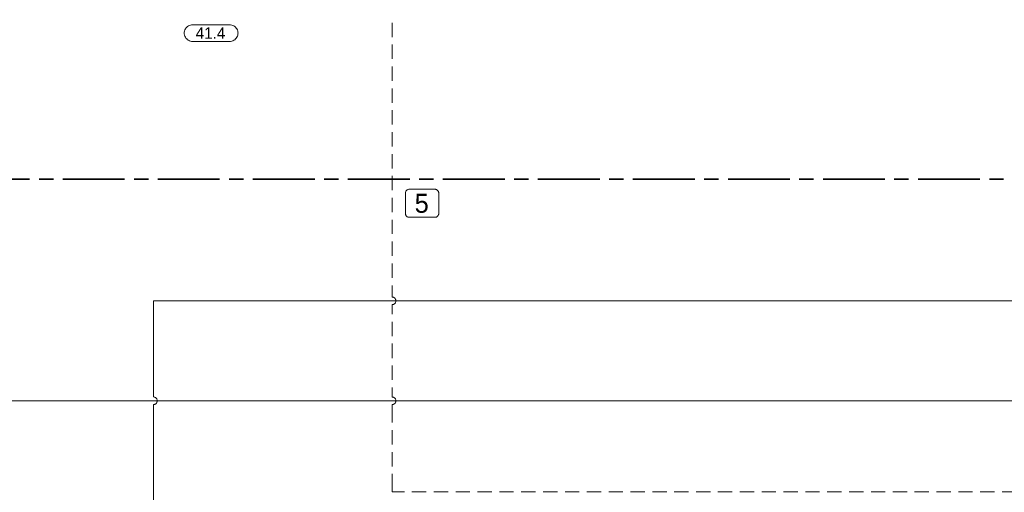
# Model space of a CAD drawing. Header units: millimetres. Extents: x 0 to 138, y 0 to 47.
# Tile 100 of 165: x 27.73 to 35.89, y 22.42 to 26.33. Entities that reach past the tile are written whole.
import ezdxf

# ---------------------------------------------------------------- set-up
doc = ezdxf.new("R2010")
doc.units = ezdxf.units.MM
doc.layers.add('PDF_Geomertry', color=7, linetype='Continuous')
doc.layers.add('PDF_Text', color=7, linetype='Continuous')
doc.styles.add('PDF Arial', font='txt')

msp = doc.modelspace()

# ---------------------------------------------------------------- linework, layer by layer
at = {"layer": 'PDF_Geomertry', "lineweight": 15}
for points in [[(43.1285, 22.4576), (43.1285, 23.1804), (19.139, 23.1804), (19.139, 27.7701), (19.1701, 27.7624), (19.1071, 27.7465), (19.1701, 27.7304), (19.1071, 27.7151), (19.1701, 27.6993), (19.1071, 27.6832), (19.139, 27.6757)], [(28.8424, 23.2124), (28.8424, 24.0076), (40.0951, 24.0076), (40.0951, 26.7735)], [(30.8196, 26.191), (30.8196, 26.309)], [(30.8196, 26.0096), (30.8196, 26.1276)], [(30.8196, 25.8285), (30.8196, 25.9465)], [(30.8196, 25.6471), (30.8196, 25.7651)], [(30.8196, 25.466), (30.8196, 25.5846)], [(30.8196, 25.2854), (30.8196, 25.4035)], [(30.8196, 25.104), (30.8196, 25.2221)], [(30.8196, 24.9229), (30.8196, 25.041)], [(30.8196, 24.7415), (30.8196, 24.8596)], [(30.8196, 24.561), (30.8196, 24.679)], [(30.8196, 24.3799), (30.8196, 24.4979)], [(30.8196, 24.1985), (30.8196, 24.3165)], [(30.8196, 24.0388), (30.8196, 24.1354)], [(30.8196, 23.8971), (30.8196, 23.9757), (30.8237, 23.9763), (30.8271, 23.9771), (30.8313, 23.9785), (30.8349, 23.9804), (30.8382, 23.9826), (30.8418, 23.9854), (30.8446, 23.9882), (30.8465, 23.9915), (30.8487, 23.9951), (30.8493, 23.9993), (30.8507, 24.0035), (30.8507, 24.0076), (30.8507, 24.0118), (30.8493, 24.0151), (30.8487, 24.0193), (30.8465, 24.0229), (30.8446, 24.0263), (30.8418, 24.0299), (30.8382, 24.0326), (30.8349, 24.0346), (30.8313, 24.0368), (30.8271, 24.0374), (30.8237, 24.0388), (30.8196, 24.0388), (30.8237, 24.0388), (30.8271, 24.0374), (30.8313, 24.0368), (30.8349, 24.0346), (30.8382, 24.0326), (30.8418, 24.0299), (30.8446, 24.0263), (30.8465, 24.0229), (30.8487, 24.0193), (30.8493, 24.0151), (30.8507, 24.0118), (30.8507, 24.0076), (30.8507, 24.0035), (30.8493, 23.9993), (30.8487, 23.9951), (30.8465, 23.9915), (30.8446, 23.9882), (30.8418, 23.9854), (30.8382, 23.9826), (30.8349, 23.9804), (30.8313, 23.9785), (30.8271, 23.9771), (30.8237, 23.9763), (30.8196, 23.9757)], [(30.8196, 23.716), (30.8196, 23.834)], [(30.8196, 23.5346), (30.8196, 23.6535)], [(30.8196, 23.354), (30.8196, 23.4721)], [(30.8196, 23.2124), (30.8196, 23.291)], [(28.8424, 22.2063), (28.8424, 23.1493), (28.8465, 23.1493), (28.8501, 23.1507), (28.8543, 23.1513), (28.8576, 23.1535), (28.8613, 23.1554), (28.8646, 23.1582), (28.8674, 23.1618), (28.8696, 23.1651), (28.871, 23.1688), (28.8724, 23.1729), (28.8737, 23.1763), (28.8737, 23.1804), (28.8737, 23.1846), (28.8724, 23.1888), (28.871, 23.1929), (28.8696, 23.1965), (28.8674, 23.1999), (28.8646, 23.2026), (28.8613, 23.2054), (28.8576, 23.2082), (28.8543, 23.2096), (28.8501, 23.211), (28.8465, 23.2118), (28.8424, 23.2124), (28.8465, 23.2118), (28.8501, 23.211), (28.8543, 23.2096), (28.8576, 23.2082), (28.8613, 23.2054), (28.8646, 23.2026), (28.8674, 23.1999), (28.8696, 23.1965), (28.871, 23.1929), (28.8724, 23.1888), (28.8737, 23.1846), (28.8737, 23.1804), (28.8737, 23.1763), (28.8724, 23.1729), (28.871, 23.1688), (28.8696, 23.1651), (28.8674, 23.1618), (28.8646, 23.1582), (28.8613, 23.1554), (28.8576, 23.1535), (28.8543, 23.1513), (28.8501, 23.1507), (28.8465, 23.1493), (28.8424, 23.1493)], [(30.8196, 23.0007), (30.8196, 23.1493), (30.8237, 23.1493), (30.8271, 23.1507), (30.8313, 23.1513), (30.8349, 23.1535), (30.8382, 23.1554), (30.8418, 23.1582), (30.8446, 23.1618), (30.8465, 23.1651), (30.8487, 23.1688), (30.8493, 23.1729), (30.8507, 23.1763), (30.8507, 23.1804), (30.8507, 23.1846), (30.8493, 23.1888), (30.8487, 23.1929), (30.8465, 23.1965), (30.8446, 23.1999), (30.8418, 23.2026), (30.8382, 23.2054), (30.8349, 23.2082), (30.8313, 23.2096), (30.8271, 23.211), (30.8237, 23.2118), (30.8196, 23.2124), (30.8237, 23.2118), (30.8271, 23.211), (30.8313, 23.2096), (30.8349, 23.2082), (30.8382, 23.2054), (30.8418, 23.2026), (30.8446, 23.1999), (30.8465, 23.1965), (30.8487, 23.1929), (30.8493, 23.1888), (30.8507, 23.1846), (30.8507, 23.1804), (30.8507, 23.1763), (30.8493, 23.1729), (30.8487, 23.1688), (30.8465, 23.1651), (30.8446, 23.1618), (30.8418, 23.1582), (30.8382, 23.1554), (30.8349, 23.1535), (30.8313, 23.1513), (30.8271, 23.1507), (30.8237, 23.1493), (30.8196, 23.1493)], [(30.8196, 22.8193), (30.8196, 22.9374)], [(30.8196, 22.6382), (30.8196, 22.7563)], [(30.9215, 22.4263), (30.8196, 22.4263), (30.8196, 22.5749)], [(31.1021, 22.4263), (30.984, 22.4263)], [(31.2835, 22.4263), (31.1654, 22.4263)], [(31.4646, 22.4263), (31.3465, 22.4263)], [(31.646, 22.4263), (31.5279, 22.4263)], [(31.8265, 22.4263), (31.7085, 22.4263)], [(32.0076, 22.4263), (31.8896, 22.4263)], [(32.189, 22.4263), (32.071, 22.4263)], [(32.3701, 22.4263), (32.2521, 22.4263)], [(32.5515, 22.4263), (32.4335, 22.4263)], [(32.7321, 22.4263), (32.614, 22.4263)], [(32.9132, 22.4263), (32.7951, 22.4263)], [(33.0946, 22.4263), (32.9765, 22.4263)], [(33.2757, 22.4263), (33.1576, 22.4263)], [(33.4563, 22.4263), (33.3382, 22.4263)], [(33.6376, 22.4263), (33.5196, 22.4263)], [(33.8188, 22.4263), (33.7007, 22.4263)], [(34.0001, 22.4263), (33.8821, 22.4263)], [(34.1813, 22.4263), (34.0632, 22.4263)], [(34.3618, 22.4263), (34.2438, 22.4263)], [(34.5432, 22.4263), (34.4251, 22.4263)], [(34.7243, 22.4263), (34.6063, 22.4263)], [(34.9057, 22.4263), (34.7876, 22.4263)], [(35.0863, 22.4263), (34.9682, 22.4263)], [(35.2674, 22.4263), (35.1493, 22.4263)], [(35.4487, 22.4263), (35.3307, 22.4263)], [(35.6299, 22.4263), (35.5118, 22.4263)], [(35.8112, 22.4263), (35.6932, 22.4263)], [(35.9918, 22.4263), (35.8737, 22.4263)]]:
    msp.add_lwpolyline(points, dxfattribs=at)
msp.add_lwpolyline([(29.4724, 26.2924), (29.4813, 26.2924), (29.491, 26.2901), (29.4993, 26.2874), (29.5076, 26.2832), (29.5154, 26.2776), (29.5224, 26.2721), (29.5285, 26.2651), (29.5335, 26.2576), (29.5376, 26.2493), (29.541, 26.2401), (29.5424, 26.2313), (29.5432, 26.2221), (29.5432, 26.2249), (29.5424, 26.216), (29.541, 26.2068), (29.5376, 26.1979), (29.5335, 26.1896), (29.5285, 26.1818), (29.5224, 26.1749), (29.5154, 26.1688), (29.5076, 26.1638), (29.4993, 26.1596), (29.491, 26.1568), (29.4813, 26.1549), (29.4724, 26.154), (29.1674, 26.154), (29.1585, 26.1549), (29.1493, 26.1568), (29.1404, 26.1596), (29.1321, 26.1638), (29.1243, 26.1688), (29.1174, 26.1749), (29.1113, 26.1818), (29.1063, 26.1896), (29.1021, 26.1979), (29.0993, 26.2068), (29.0974, 26.216), (29.0965, 26.2249), (29.0965, 26.2221), (29.0974, 26.2313), (29.0993, 26.2401), (29.1021, 26.2493), (29.1063, 26.2576), (29.1113, 26.2651), (29.1174, 26.2721), (29.1243, 26.2776), (29.1321, 26.2832), (29.1404, 26.2874), (29.1493, 26.2901), (29.1585, 26.2924), (29.1674, 26.2924), (29.4724, 26.2924)], close=True, dxfattribs=at)
at = {"layer": 'PDF_Geomertry', "lineweight": 35}
for points in [[(27.8154, 25.0132), (27.3035, 25.0132)], [(28.0126, 25.0132), (27.8946, 25.0132)], [(28.6029, 25.0132), (28.091, 25.0132)], [(28.8001, 25.0132), (28.6821, 25.0132)], [(29.3904, 25.0132), (28.8785, 25.0132)], [(29.5876, 25.0132), (29.4688, 25.0132)], [(30.1779, 25.0132), (29.666, 25.0132)], [(30.3743, 25.0132), (30.2563, 25.0132)], [(30.9654, 25.0132), (30.4535, 25.0132)], [(31.1618, 25.0132), (31.0437, 25.0132)], [(31.7529, 25.0132), (31.241, 25.0132)], [(31.9493, 25.0132), (31.8313, 25.0132)], [(32.5396, 25.0132), (32.0279, 25.0132)], [(32.7368, 25.0132), (32.6188, 25.0132)], [(33.3271, 25.0132), (32.8154, 25.0132)], [(33.5243, 25.0132), (33.4063, 25.0132)], [(34.1146, 25.0132), (33.6029, 25.0132)], [(34.3112, 25.0132), (34.1932, 25.0132)], [(34.9021, 25.0132), (34.3904, 25.0132)], [(35.0987, 25.0132), (34.9807, 25.0132)], [(35.6896, 25.0132), (35.1779, 25.0132)], [(35.8863, 25.0132), (35.7682, 25.0132)]]:
    msp.add_lwpolyline(points, dxfattribs=at)
at = {"layer": 'PDF_Geomertry', "lineweight": 9}
msp.add_lwpolyline([(31.1743, 24.9318), (31.1785, 24.9313), (31.1826, 24.9304), (31.1868, 24.929), (31.1904, 24.9271), (31.1938, 24.9249), (31.1965, 24.9221), (31.1993, 24.9193), (31.2015, 24.916), (31.2035, 24.9124), (31.2049, 24.9082), (31.2057, 24.904), (31.2063, 24.8999), (31.2063, 24.7304), (31.2057, 24.7263), (31.2049, 24.7221), (31.2035, 24.7188), (31.2015, 24.7146), (31.1993, 24.711), (31.1965, 24.7082), (31.1938, 24.7054), (31.1904, 24.7035), (31.1868, 24.7012), (31.1826, 24.6999), (31.1785, 24.6993), (31.1743, 24.6993), (30.9604, 24.6993), (30.9571, 24.6993), (30.9529, 24.6999), (30.9487, 24.7012), (30.9451, 24.7035), (30.9418, 24.7054), (30.9382, 24.7082), (30.9362, 24.711), (30.9335, 24.7146), (30.9321, 24.7188), (30.9307, 24.7221), (30.9299, 24.7263), (30.9293, 24.7304), (30.9293, 24.8999), (30.9299, 24.904), (30.9307, 24.9082), (30.9321, 24.9124), (30.9335, 24.916), (30.9362, 24.9193), (30.9382, 24.9221), (30.9418, 24.9249), (30.9451, 24.9271), (30.9487, 24.929), (30.9529, 24.9304), (30.9571, 24.9313), (30.9604, 24.9318), (31.1743, 24.9318)], close=True, dxfattribs=at)

# ---------------------------------------------------------------- texts
at = {"layer": 'PDF_Text', "attachment_point": 7, "style": 'PDF Arial'}
for s, insert, char_height in [('41.4', (29.1918, 26.1763), 0.09445), ('5', (31.0063, 24.7341), 0.1573)]:
    msp.add_mtext(s, dxfattribs=dict(at, insert=insert, char_height=char_height))

doc.saveas('drawing.dxf')
